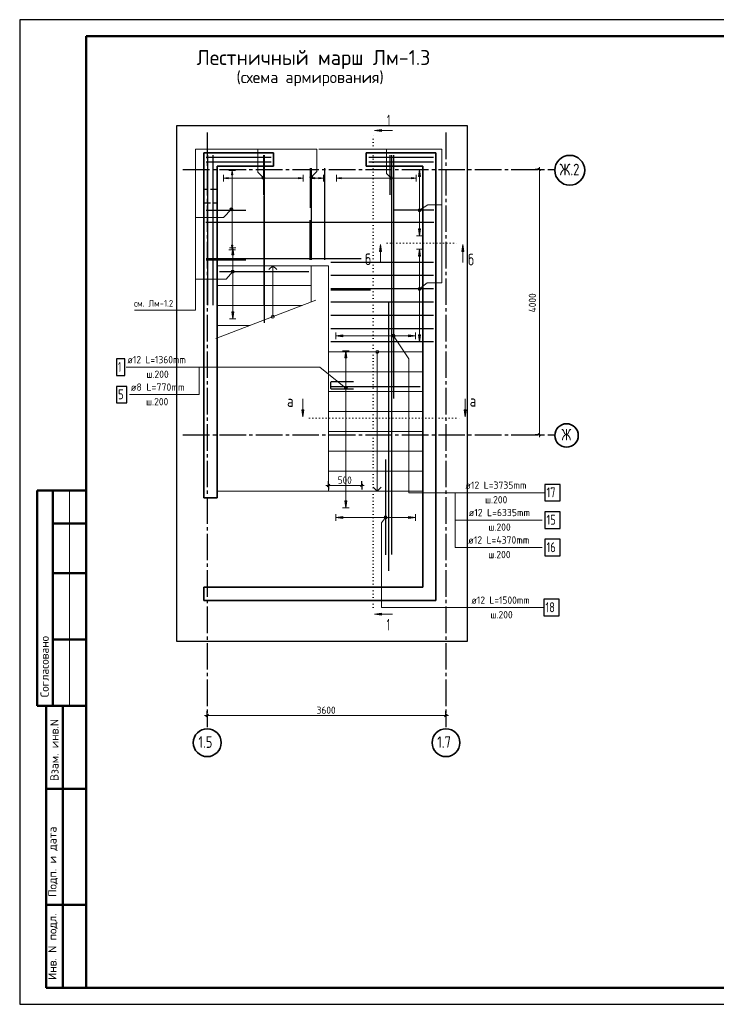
# Model space of a CAD drawing. Header units: millimetres. Extents: x 0 to 21005, y 0 to 14850.
# Tile 1 of 7: x 0 to 10502, y 0 to 14850. Entities that reach past the tile are written whole.
import ezdxf

# ---------------------------------------------------------------- set-up
doc = ezdxf.new("R2010")
doc.units = ezdxf.units.MM
for name, pattern in [('______2', [135, 100, -35]), ('______5', [550, 400, -50, 50, -50]), ('______9', [50, 0, -50])]:
    doc.linetypes.add(name, pattern=pattern)
for name, color, linetype, lineweight in [('Standard', 7, 'Continuous', 25), ('Армирование стержнями_ общее', 7, 'Continuous', 25), ('ДОП Арматура общее', 7, 'Continuous', 25), ('Заголовок чертежа', 7, 'Continuous', 25), ('Обрамление Г-обр.', 7, 'Continuous', 25), ('Обрамление П-обр. равн.', 7, 'Continuous', 25), ('Общий01', 7, 'Continuous', 13), ('Общий02', 7, 'Continuous', 18), ('Позиционная метка линия выноска', 7, 'Continuous', 13), ('Размерная линия_ общее', 7, 'Continuous', 13), ('Текст_ общее', 7, 'Continuous', 25), ('Фоновоя арматура Х1', 7, 'Continuous', 25)]:
    doc.layers.add(name, color=color, linetype=linetype, lineweight=lineweight)
doc.layers.add('ЖБ Лестница', color=7, linetype='Continuous', lineweight=25, true_color=0xe0e0ff)
doc.layers.add('ЖБ Стена верхний уровень', color=7, linetype='Continuous', lineweight=25, true_color=0x006e00)
doc.layers.add('Оси', color=7, linetype='______5', true_color=0x656565)
doc.styles.add('ISOCPEUR', font='txt')

msp = doc.modelspace()

# ---------------------------------------------------------------- hatches: boundary and pattern name
at = {"layer": 'Обрамление П-обр. равн.', "linetype": 'Continuous', "lineweight": 13, "transparency": 33554687}
for points in [[(3214, 12508), (3204, 12578), (3194, 12508)], [(4204, 12452), (4274, 12462), (4204, 12472)], [(4508, 12452), (4578, 12462), (4508, 12472)], [(5908, 12452), (5978, 12462), (5908, 12472)]]:
    msp.add_hatch(color=7, dxfattribs=at).paths.add_polyline_path(points)
for points in [[(3144, 12452), (3074, 12462), (3144, 12472)], [(4448, 12452), (4378, 12462), (4448, 12472)], [(4848, 12452), (4778, 12462), (4848, 12472)], [(3214, 11448), (3204, 11378), (3194, 11448)]]:
    msp.add_hatch(color=7, dxfattribs=at).paths.add_polyline_path(points, flags=16)
at = {"layer": 'Общий01', "linetype": 'Continuous', "lineweight": 13, "transparency": 33554687}
for points in [[(5456, 13163), (5351, 13178), (5456, 13193)], [(5423, 11355), (5438, 11460), (5453, 11355)], [(6666, 11355), (6681, 11460), (6696, 11355)], [(4286, 8966), (4271, 8861), (4256, 8966)], [(6730, 8966), (6715, 8861), (6700, 8966)], [(5456, 5870), (5351, 5885), (5456, 5900)]]:
    msp.add_hatch(color=7, dxfattribs=at).paths.add_polyline_path(points, flags=16)
at = {"layer": 'Общий02', "linetype": 'Continuous', "lineweight": 13, "transparency": 33554687}
for points in [[(6015, 12485), (6030, 12590), (6045, 12485)], [(3196, 11305), (3211, 11410), (3226, 11305)], [(6015, 11285), (6030, 11390), (6045, 11285)], [(4871, 10069), (4766, 10084), (4871, 10099)], [(4900, 9750), (4915, 9855), (4930, 9750)], [(4871, 7329), (4766, 7344), (4871, 7359)]]:
    msp.add_hatch(color=7, dxfattribs=at).paths.add_polyline_path(points, flags=16)
for points in [[(6015, 11695), (6030, 11590), (6045, 11695)], [(3196, 10442), (3211, 10337), (3226, 10442)], [(5860, 10069), (5965, 10084), (5860, 10099)], [(6015, 10095), (6030, 9990), (6045, 10095)], [(4900, 7592), (4915, 7487), (4930, 7592)], [(5860, 7329), (5965, 7344), (5860, 7359)]]:
    msp.add_hatch(color=7, dxfattribs=at).paths.add_polyline_path(points)
at = {"layer": 'Текст_ общее', "linetype": 'Continuous', "lineweight": 13, "transparency": 33554687}
for points in [[(3652, 12473), (3668, 12489), (3658, 12483)], [(3668, 12489), (3652, 12473), (3652, 12462)], [(3668, 12489), (3652, 12462), (3679, 12489)], [(3679, 12489), (3652, 12462), (3658, 12451)], [(3679, 12489), (3658, 12451), (3690, 12483)], [(3690, 12483), (3658, 12451), (3668, 12446)], [(3690, 12483), (3668, 12446), (3695, 12473)], [(4412, 12457), (4380, 12489), (4374, 12479)], [(4412, 12457), (4374, 12479), (4401, 12452)], [(4401, 12452), (4374, 12479), (4374, 12468)], [(4417, 12468), (4390, 12495), (4380, 12489)], [(4417, 12468), (4380, 12489), (4412, 12457)], [(4417, 12479), (4401, 12495), (4390, 12495)], [(4417, 12479), (4390, 12495), (4417, 12468)], [(4401, 12495), (4417, 12479), (4412, 12489)], [(5577, 12468), (5593, 12484), (5583, 12478)], [(5593, 12484), (5577, 12468), (5577, 12457)], [(5593, 12484), (5577, 12457), (5604, 12484)], [(5604, 12484), (5577, 12457), (5583, 12446)], [(5604, 12484), (5583, 12446), (5615, 12478)], [(5615, 12478), (5583, 12446), (5593, 12441)], [(5615, 12478), (5593, 12441), (5620, 12468)], [(3695, 12473), (3668, 12446), (3679, 12446)], [(3695, 12473), (3679, 12446), (3695, 12462)], [(3695, 12462), (3679, 12446), (3690, 12451)], [(4401, 12452), (4374, 12468), (4390, 12452)], [(4390, 12452), (4374, 12468), (4380, 12457)], [(5620, 12468), (5593, 12441), (5604, 12441)], [(5620, 12468), (5604, 12441), (5620, 12457)], [(5620, 12457), (5604, 12441), (5615, 12446)], [(3171, 11996), (3209, 11975), (3177, 12006)], [(3171, 11985), (3199, 11969), (3171, 11996)], [(3171, 11996), (3199, 11969), (3209, 11975)], [(3187, 11969), (3171, 11985), (3177, 11975)], [(3171, 11985), (3187, 11969), (3199, 11969)], [(3177, 12006), (3214, 11985), (3187, 12012)], [(3177, 12006), (3209, 11975), (3214, 11985)], [(3187, 12012), (3214, 11985), (3214, 11996)], [(3187, 12012), (3214, 11996), (3199, 12012)], [(3199, 12012), (3214, 11996), (3209, 12006)], [(6031, 11955), (6010, 11987), (6007, 11976)], [(6031, 11955), (6007, 11976), (6020, 11957)], [(6020, 11957), (6007, 11976), (6011, 11965)], [(6042, 11959), (6017, 11996), (6010, 11987)], [(6042, 11959), (6010, 11987), (6031, 11955)], [(6050, 11968), (6028, 12000), (6017, 11996)], [(6050, 11968), (6017, 11996), (6042, 11959)], [(6052, 11979), (6040, 11998), (6028, 12000)], [(6052, 11979), (6028, 12000), (6050, 11968)], [(6040, 11998), (6052, 11979), (6048, 11990)], [(3189, 11057), (3227, 11037), (3194, 11067)], [(3189, 11045), (3218, 11031), (3189, 11057)], [(3189, 11057), (3218, 11031), (3227, 11037)], [(3206, 11030), (3189, 11045), (3196, 11035)], [(3189, 11045), (3206, 11030), (3218, 11031)], [(3194, 11067), (3233, 11048), (3203, 11074)], [(3194, 11067), (3227, 11037), (3233, 11048)], [(3203, 11074), (3233, 11048), (3232, 11059)], [(3203, 11074), (3232, 11059), (3215, 11074)], [(3215, 11074), (3232, 11059), (3225, 11069)], [(6033, 10768), (6009, 10799), (6008, 10787)], [(6033, 10768), (6008, 10787), (6022, 10770)], [(6022, 10770), (6008, 10787), (6012, 10776)], [(6044, 10773), (6016, 10808), (6009, 10799)], [(6044, 10773), (6009, 10799), (6033, 10768)], [(6051, 10782), (6027, 10813), (6016, 10808)], [(6051, 10782), (6016, 10808), (6044, 10773)], [(6052, 10794), (6038, 10811), (6027, 10813)], [(6052, 10794), (6027, 10813), (6051, 10782)], [(6038, 10811), (6052, 10794), (6047, 10804)], [(5613, 10083), (5645, 10104), (5634, 10106)], [(5613, 10083), (5634, 10106), (5615, 10094)], [(5617, 10071), (5645, 10104), (5613, 10083)], [(5615, 10094), (5634, 10106), (5623, 10103)], [(5617, 10071), (5654, 10096), (5645, 10104)], [(5626, 10064), (5654, 10096), (5617, 10071)], [(5626, 10064), (5658, 10085), (5654, 10096)], [(5637, 10062), (5658, 10085), (5626, 10064)], [(5637, 10062), (5656, 10074), (5658, 10085)], [(5656, 10074), (5637, 10062), (5648, 10065)], [(4896, 9296), (4910, 9314), (4900, 9307)], [(4910, 9314), (4896, 9296), (4897, 9285)], [(4910, 9314), (4897, 9285), (4921, 9315)], [(4921, 9315), (4897, 9285), (4904, 9275)], [(4921, 9315), (4904, 9275), (4932, 9311)], [(4932, 9311), (4904, 9275), (4915, 9271)], [(4932, 9311), (4915, 9271), (4939, 9301)], [(4939, 9301), (4915, 9271), (4926, 9272)], [(4939, 9301), (4926, 9272), (4940, 9290)], [(4940, 9290), (4926, 9272), (4935, 9279)], [(5493, 7347), (5533, 7330), (5498, 7358)], [(5495, 7336), (5524, 7323), (5493, 7347)], [(5493, 7347), (5524, 7323), (5533, 7330)], [(5513, 7322), (5495, 7336), (5502, 7326)], [(5495, 7336), (5513, 7322), (5524, 7323)], [(5498, 7358), (5538, 7341), (5507, 7365)], [(5498, 7358), (5533, 7330), (5538, 7341)], [(5507, 7365), (5536, 7352), (5519, 7366)], [(5507, 7365), (5538, 7341), (5536, 7352)], [(5519, 7366), (5536, 7352), (5529, 7362)]]:
    msp.add_hatch(color=7, dxfattribs=at).paths.add_polyline_path(points)

# ---------------------------------------------------------------- linework, layer by layer
at = {"layer": 'Standard', "color": 7, "linetype": 'Continuous', "lineweight": 25, "transparency": 33554687}
msp.add_line((1000, 14600), (1000, 529), dxfattribs=at)
at = {"layer": 'Standard', "color": 7, "linetype": 'Continuous', "lineweight": 50, "transparency": 33554687}
for p, q in [((3, 7750), (0, 7750)), ((1000, 7750), (263, 7750)), ((263, 7750), (263, 4500)), ((263, 7750), (263, 4500)), ((500, 7750), (500, 4500)), ((1000, 7250), (500, 7250)), ((1000, 6500), (500, 6500)), ((1000, 5500), (500, 5500)), ((0, 4500), (3, 4500)), ((263, 4500), (1000, 4500)), ((400, 250), (400, 4500)), ((400, 250), (400, 4500)), ((650, 250), (650, 4500)), ((400, 3250), (1000, 3250)), ((400, 1500), (1000, 1500)), ((1000, 250), (400, 250))]:
    msp.add_line(p, q, dxfattribs=at)
at = {"layer": 'Standard', "color": 7, "linetype": 'Continuous', "lineweight": 13, "transparency": 33554687}
msp.add_line((750, 7750), (750, 4500), dxfattribs=at)
at = {"layer": 'Standard', "color": 7, "linetype": 'Continuous', "lineweight": 25, "transparency": 33554687}
msp.add_lwpolyline([(0, 0), (21000, 0), (21000, 14850), (0, 14850), (0, 0)], close=True, dxfattribs=at)
at = {"layer": 'Standard', "color": 7, "linetype": 'Continuous', "lineweight": 13, "transparency": 33554687}
msp.add_lwpolyline([(21000, 14850), (0, 14850), (0, 0), (21000, 0), (21000, 14850)], dxfattribs=at)
at = {"layer": 'Standard', "color": 7, "linetype": 'Continuous', "lineweight": 50, "transparency": 33554687}
msp.add_lwpolyline([(1000, 14600), (20750, 14600), (20750, 250), (1000, 250), (1000, 14600)], close=True, dxfattribs=at)
at = {"layer": 'Standard', "color": 254, "linetype": 'Continuous', "lineweight": 25, "true_color": 0xc4c4ff, "transparency": 33554687}
msp.add_lwpolyline([(2362, 5476), (6749, 5476), (6749, 13248), (2362, 13248), (2362, 5476)], dxfattribs=at)
at = {"layer": 'Армирование стержнями_ общее', "color": 7, "linetype": 'Continuous', "lineweight": 25, "transparency": 33554687}
for p, q in [((3686, 12809), (3686, 10280)), ((5606, 12809), (5606, 6786)), ((3686, 10532), (3686, 12194)), ((5566, 6536), (5566, 10597))]:
    msp.add_line(p, q, dxfattribs=at)
for points in [[(7918, 7178), (8148, 7178), (8148, 7428), (7918, 7428), (7918, 7178)], [(7918, 6764), (8148, 6764), (8148, 7014), (7918, 7014), (7918, 6764)]]:
    msp.add_lwpolyline(points, dxfattribs=at)
at = {"layer": 'ДОП Арматура общее', "color": 7, "linetype": 'Continuous', "lineweight": 25, "transparency": 33554687}
for p, q in [((2812, 12776), (3789, 12775)), ((2812, 12776), (3789, 12775)), ((2833, 12809), (2833, 10546)), ((2833, 12809), (2833, 10546)), ((2913, 12809), (2913, 10546)), ((2913, 12809), (2913, 10546)), ((5262, 12776), (6239, 12775)), ((5262, 12776), (6239, 12775)), ((2812, 12706), (3789, 12705)), ((2812, 12706), (3789, 12705)), ((5262, 12706), (6239, 12705)), ((5262, 12706), (6239, 12705)), ((4396, 12609), (4395, 11227)), ((4396, 12609), (4395, 11227)), ((4596, 12609), (4595, 11227)), ((2812, 11250), (5150, 11250)), ((2812, 11250), (5150, 11250))]:
    msp.add_line(p, q, dxfattribs=at)
at = {"layer": 'ЖБ Лестница', "color": 253, "linetype": 'Continuous', "lineweight": 13, "true_color": 0xa0a0a0, "transparency": 33554687}
for p, q in [((2976, 11140), (4656, 11140)), ((3816, 11140), (3756, 11080)), ((3816, 10371), (3816, 11140)), ((3816, 11140), (3816, 11065)), ((3816, 11140), (3816, 11140)), ((3816, 11140), (3816, 11140)), ((3816, 11140), (3816, 11140)), ((3876, 11080), (3816, 11140)), ((4396, 10594), (4396, 11140)), ((4656, 11140), (4656, 7740)), ((2976, 10840), (4396, 10840)), ((2956, 10041), (4467, 10621)), ((2976, 10540), (4257, 10540)), ((3793, 10371), (3793, 10371)), ((3816, 10393), (3816, 10393)), ((3816, 10348), (3816, 10348)), ((3838, 10371), (3838, 10371)), ((2976, 10240), (3476, 10240)), ((4656, 9840), (6076, 9840)), ((6076, 9840), (4656, 9840)), ((4656, 9840), (4656, 9441)), ((5368, 9840), (5368, 9840)), ((5391, 9863), (5391, 9863)), ((5391, 9840), (5391, 7740)), ((5391, 9818), (5391, 9818)), ((5413, 9840), (5413, 9840)), ((4656, 9540), (6076, 9540)), ((6076, 9540), (4656, 9540)), ((4656, 9240), (6076, 9240)), ((6076, 9240), (5044, 9240)), ((6076, 8940), (4656, 8940)), ((6076, 8640), (4656, 8640)), ((6076, 8340), (4656, 8340)), ((6076, 8040), (4656, 8040)), ((6076, 7740), (2976, 7740)), ((5331, 7800), (5391, 7740)), ((5391, 7740), (5391, 7815)), ((5391, 7740), (5451, 7800)), ((5391, 7740), (5391, 7740)), ((5391, 7740), (5391, 7740)), ((5391, 7740), (5391, 7740))]:
    msp.add_line(p, q, dxfattribs=at)
for centre in [(3816, 10371), (5391, 9840)]:
    msp.add_circle(centre, 22.5, dxfattribs=at)
at = {"layer": 'ЖБ Стена верхний уровень', "color": 7, "linetype": 'Continuous', "lineweight": 35, "transparency": 33554687}
for p, q in [((2776, 12840), (2776, 12640)), ((3826, 12840), (2776, 12840)), ((3826, 12640), (3826, 12840)), ((5226, 12840), (5226, 12640)), ((6076, 12840), (5226, 12840)), ((6276, 12840), (6076, 12840)), ((6276, 6290), (6276, 12840)), ((2776, 12640), (2776, 7640)), ((2976, 12640), (3826, 12640)), ((2976, 7640), (2976, 12640)), ((5226, 12640), (6076, 12640)), ((6076, 12640), (6076, 6290)), ((2776, 7640), (2976, 7640)), ((2776, 6290), (2776, 6090)), ((6076, 6290), (2776, 6290)), ((6276, 6090), (6276, 6290)), ((2776, 6090), (6276, 6090))]:
    msp.add_line(p, q, dxfattribs=at)
at = {"layer": 'ЖБ Стена верхний уровень', "color": 253, "linetype": '______2', "lineweight": -3, "true_color": 0xababab, "transparency": 33554687}
for p, q in [((2976, 12290), (2776, 12290)), ((2776, 12090), (2976, 12090))]:
    msp.add_line(p, q, dxfattribs=at)
at = {"layer": 'Обрамление Г-обр.', "color": 7, "linetype": 'Continuous', "lineweight": 25, "transparency": 33554687}
for p, q in [((5636, 12809), (5636, 9138)), ((5516, 8219), (5516, 6777))]:
    msp.add_line(p, q, dxfattribs=at)
for points in [[(7918, 7591), (8148, 7591), (8148, 7841), (7918, 7841), (7918, 7591)], [(7902, 5858), (8132, 5858), (8132, 6108), (7902, 6108), (7902, 5858)]]:
    msp.add_lwpolyline(points, dxfattribs=at)
at = {"layer": 'Обрамление П-обр. равн.', "color": 7, "linetype": 'Continuous', "lineweight": 25, "transparency": 33554687}
for p, q in [((3674, 12809), (3674, 12211)), ((5578, 12809), (5578, 12211)), ((4378, 12609), (4378, 12011)), ((2811, 11978), (3410, 11978)), ((6245, 11977), (5646, 11977)), ((4378, 11227), (4378, 11826)), ((2811, 11228), (3410, 11228)), ((4691, 10777), (5290, 10777))]:
    msp.add_line(p, q, dxfattribs=at)
at = {"layer": 'Обрамление П-обр. равн.', "color": 251, "linetype": 'Continuous', "lineweight": 13, "true_color": 0x494949, "transparency": 33554687}
for p, q in [((3074, 12462), (3074, 12512)), ((3204, 12578), (3154, 12578)), ((3204, 12578), (3194, 12508)), ((3194, 12508), (3214, 12508)), ((3214, 12508), (3204, 12578)), ((3204, 12578), (3254, 12578)), ((3204, 12578), (3204, 12578)), ((3204, 11448), (3204, 12508)), ((4274, 12462), (4274, 12512)), ((4378, 12462), (4378, 12512)), ((4578, 12462), (4578, 12512)), ((4778, 12462), (4778, 12512)), ((5978, 12462), (5978, 12512)), ((3074, 12462), (3144, 12472)), ((3144, 12452), (3074, 12462)), ((3074, 12462), (3074, 12412)), ((3074, 12462), (3074, 12462)), ((3144, 12472), (3144, 12452)), ((3144, 12462), (4204, 12462)), ((4274, 12462), (4204, 12472)), ((4204, 12472), (4204, 12452)), ((4204, 12452), (4274, 12462)), ((4274, 12462), (4274, 12412)), ((4274, 12462), (4274, 12462)), ((4378, 12462), (4448, 12472)), ((4448, 12452), (4378, 12462)), ((4378, 12462), (4378, 12412)), ((4378, 12462), (4378, 12462)), ((4448, 12472), (4448, 12452)), ((4448, 12462), (4508, 12462)), ((4578, 12462), (4508, 12472)), ((4508, 12472), (4508, 12452)), ((4508, 12452), (4578, 12462)), ((4578, 12462), (4578, 12412)), ((4578, 12462), (4578, 12462)), ((4778, 12462), (4848, 12472)), ((4848, 12452), (4778, 12462)), ((4778, 12462), (4778, 12412)), ((4778, 12462), (4778, 12462)), ((4848, 12472), (4848, 12452)), ((4848, 12462), (5908, 12462)), ((5978, 12462), (5908, 12472)), ((5908, 12472), (5908, 12452)), ((5908, 12452), (5978, 12462)), ((5978, 12462), (5978, 12412)), ((5978, 12462), (5978, 12462)), ((3204, 11378), (3194, 11448)), ((3194, 11448), (3214, 11448)), ((3214, 11448), (3204, 11378)), ((3204, 11378), (3154, 11378)), ((3204, 11378), (3254, 11378)), ((3204, 11378), (3204, 11378))]:
    msp.add_line(p, q, dxfattribs=at)
at = {"layer": 'Обрамление П-обр. равн.', "color": 7, "linetype": 'Continuous', "lineweight": 25, "transparency": 33554687}
for points in [[(5031, 9276), (4713, 9276), (4709, 9276), (4704, 9278), (4700, 9280), (4697, 9283), (4694, 9286), (4692, 9290), (4691, 9294), (4690, 9299), (4690, 9372), (4691, 9377), (4692, 9381), (4694, 9385), (4697, 9388), (4700, 9391), (4704, 9393), (4709, 9395), (4713, 9395), (5031, 9395)], [(1458, 9070), (1613, 9070), (1613, 9320), (1458, 9320), (1458, 9070)]]:
    msp.add_lwpolyline(points, dxfattribs=at)
at = {"layer": 'Общий01', "color": 7, "linetype": '______9', "lineweight": 13, "transparency": 33554687}
for p, q in [((5330, 5985), (5330, 13102)), ((5538, 11482), (6605, 11482)), ((4371, 8839), (6639, 8839))]:
    msp.add_line(p, q, dxfattribs=at)
at = {"layer": 'Общий01', "color": 7, "linetype": 'Continuous', "lineweight": 13, "transparency": 33554687}
for p, q in [((5351, 13178), (5456, 13193)), ((5351, 13178), (5621, 13178)), ((5351, 13178), (5351, 13178)), ((5351, 13178), (5351, 13178)), ((5351, 13178), (5351, 13178)), ((5456, 13163), (5351, 13178)), ((5456, 13193), (5456, 13163)), ((5456, 13178), (5464, 13178)), ((5423, 11355), (5438, 11460)), ((5438, 11460), (5438, 11190)), ((5438, 11460), (5438, 11460)), ((5438, 11460), (5438, 11460)), ((5438, 11460), (5438, 11460)), ((5438, 11460), (5453, 11355)), ((6666, 11355), (6681, 11460)), ((6681, 11460), (6681, 11190)), ((6681, 11460), (6681, 11460)), ((6681, 11460), (6681, 11460)), ((6681, 11460), (6681, 11460)), ((6681, 11460), (6696, 11355)), ((5453, 11355), (5423, 11355)), ((5438, 11355), (5438, 11348)), ((6696, 11355), (6666, 11355)), ((6681, 11355), (6681, 11348)), ((4271, 8861), (4271, 9131)), ((6715, 8861), (6715, 9131)), ((4271, 8861), (4256, 8966)), ((4256, 8966), (4286, 8966)), ((4271, 8966), (4271, 8973)), ((4286, 8966), (4271, 8861)), ((6715, 8861), (6700, 8966)), ((6700, 8966), (6730, 8966)), ((6715, 8966), (6715, 8973)), ((6730, 8966), (6715, 8861)), ((4271, 8861), (4271, 8861)), ((4271, 8861), (4271, 8861)), ((4271, 8861), (4271, 8861)), ((6715, 8861), (6715, 8861)), ((6715, 8861), (6715, 8861)), ((6715, 8861), (6715, 8861)), ((5351, 5885), (5456, 5900)), ((5351, 5885), (5621, 5885)), ((5351, 5885), (5351, 5885)), ((5351, 5885), (5351, 5885)), ((5351, 5885), (5351, 5885)), ((5456, 5870), (5351, 5885)), ((5456, 5900), (5456, 5870)), ((5456, 5885), (5464, 5885))]:
    msp.add_line(p, q, dxfattribs=at)
at = {"layer": 'Общий02', "color": 251, "linetype": 'Continuous', "lineweight": 13, "true_color": 0x494949, "transparency": 33554687}
for p, q in [((6080, 12590), (5980, 12590)), ((6015, 12485), (6030, 12590)), ((6045, 12485), (6015, 12485)), ((6030, 12590), (6030, 11590)), ((6030, 12590), (6030, 12590)), ((6030, 12590), (6030, 12590)), ((6030, 12590), (6030, 12590)), ((6030, 12590), (6045, 12485)), ((6030, 12485), (6030, 12478)), ((6080, 11590), (5980, 11590)), ((6045, 11695), (6015, 11695)), ((6015, 11695), (6030, 11590)), ((6030, 11695), (6030, 11703)), ((6030, 11590), (6045, 11695)), ((6030, 11590), (6030, 11590)), ((6030, 11590), (6030, 11590)), ((6030, 11590), (6030, 11590)), ((3261, 11410), (3161, 11410)), ((3196, 11305), (3211, 11410)), ((3226, 11305), (3196, 11305)), ((3211, 11410), (3211, 10337)), ((3211, 11410), (3211, 11410)), ((3211, 11410), (3211, 11410)), ((3211, 11410), (3211, 11410)), ((3211, 11410), (3226, 11305)), ((3211, 11305), (3211, 11298)), ((6080, 11390), (5980, 11390)), ((6015, 11285), (6030, 11390)), ((6030, 11390), (6030, 9990)), ((6030, 11390), (6030, 11390)), ((6030, 11390), (6030, 11390)), ((6030, 11390), (6030, 11390)), ((6030, 11390), (6045, 11285)), ((6045, 11285), (6015, 11285)), ((6030, 11285), (6030, 11278)), ((3226, 10442), (3196, 10442)), ((3196, 10442), (3211, 10337)), ((3211, 10442), (3211, 10449)), ((3211, 10337), (3226, 10442)), ((3261, 10337), (3161, 10337)), ((3211, 10337), (3211, 10337)), ((3211, 10337), (3211, 10337)), ((3211, 10337), (3211, 10337)), ((4766, 10134), (4766, 10034)), ((4766, 10084), (4871, 10099)), ((4871, 10099), (4871, 10069)), ((5965, 10084), (5860, 10099)), ((5860, 10099), (5860, 10069)), ((5965, 10134), (5965, 10034)), ((6030, 10095), (6030, 10103)), ((4766, 10084), (5965, 10084)), ((4766, 10084), (4766, 10084)), ((4766, 10084), (4766, 10084)), ((4766, 10084), (4766, 10084)), ((4871, 10069), (4766, 10084)), ((4871, 10084), (4878, 10084)), ((5860, 10084), (5853, 10084)), ((5860, 10069), (5965, 10084)), ((5965, 10084), (5965, 10084)), ((5965, 10084), (5965, 10084)), ((5965, 10084), (5965, 10084)), ((6080, 9990), (5980, 9990)), ((6045, 10095), (6015, 10095)), ((6015, 10095), (6030, 9990)), ((6030, 9990), (6045, 10095)), ((6030, 9990), (6030, 9990)), ((6030, 9990), (6030, 9990)), ((6030, 9990), (6030, 9990)), ((4965, 9855), (4865, 9855)), ((4900, 9750), (4915, 9855)), ((4915, 9855), (4915, 7487)), ((4915, 9855), (4915, 9855)), ((4915, 9855), (4915, 9855)), ((4915, 9855), (4915, 9855)), ((4915, 9855), (4930, 9750)), ((4930, 9750), (4900, 9750)), ((4915, 9750), (4915, 9743)), ((4930, 7592), (4900, 7592)), ((4900, 7592), (4915, 7487)), ((4915, 7592), (4915, 7599)), ((4915, 7487), (4930, 7592)), ((4965, 7487), (4865, 7487)), ((4915, 7487), (4915, 7487)), ((4915, 7487), (4915, 7487)), ((4915, 7487), (4915, 7487)), ((4766, 7394), (4766, 7294)), ((4766, 7344), (4871, 7359)), ((4766, 7344), (5965, 7344)), ((4766, 7344), (4766, 7344)), ((4766, 7344), (4766, 7344)), ((4766, 7344), (4766, 7344)), ((4871, 7329), (4766, 7344)), ((4871, 7359), (4871, 7329)), ((4871, 7344), (4878, 7344)), ((5860, 7344), (5853, 7344)), ((5965, 7344), (5860, 7359)), ((5860, 7359), (5860, 7329)), ((5860, 7329), (5965, 7344)), ((5965, 7394), (5965, 7294)), ((5965, 7344), (5965, 7344)), ((5965, 7344), (5965, 7344)), ((5965, 7344), (5965, 7344))]:
    msp.add_line(p, q, dxfattribs=at)
at = {"layer": 'Оси', "color": 8, "linetype": '______5', "lineweight": -3, "transparency": 33554687}
for p, q in [((2826, 13148), (2826, 4182)), ((6426, 13148), (6426, 4182)), ((2462, 12590), (8068, 12590)), ((2462, 8590), (8068, 8590))]:
    msp.add_line(p, q, dxfattribs=at)
at = {"layer": 'Оси', "color": 7, "linetype": 'Continuous', "lineweight": 35, "transparency": 33554687}
for centre, radius in [((8293, 12579), 225), ((8245, 8579), 177), ((2827, 3945), 210), ((6427, 3945), 210)]:
    msp.add_circle(centre, radius, dxfattribs=at)
at = {"layer": 'Позиционная метка линия выноска', "color": 7, "linetype": 'Continuous', "lineweight": 13, "transparency": 33554687}
for points in [[(2704, 9609), (2704, 9565), (2704, 9195), (1654, 9195)], [(6566, 7716), (6566, 7673), (6566, 7303), (7877, 7303)], [(6566, 7303), (6566, 7259), (6566, 6889), (7877, 6889)]]:
    msp.add_lwpolyline(points, dxfattribs=at)
at = {"layer": 'Размерная линия_ общее', "color": 7, "linetype": 'Continuous', "lineweight": 13, "transparency": 33554687}
for p, q in [((7835, 12590), (7835, 12628)), ((7835, 8590), (7835, 8553)), ((4656, 7826), (4618, 7826)), ((4656, 7826), (5156, 7826)), ((5156, 7826), (5193, 7826)), ((2826, 4356), (2788, 4356)), ((2826, 4356), (6426, 4356)), ((6426, 4356), (6463, 4356))]:
    msp.add_line(p, q, dxfattribs=at)
at = {"layer": 'Размерная линия_ общее', "color": 253, "linetype": 'Continuous', "lineweight": -3, "true_color": 0xa0a0a0, "transparency": 33554687}
for p, q in [((7835, 12590), (7773, 12590)), ((7835, 12590), (7898, 12590)), ((7835, 12590), (7835, 12590)), ((7835, 8590), (7773, 8590)), ((7835, 8590), (7898, 8590)), ((7835, 8590), (7835, 8590)), ((4656, 7826), (4656, 7889)), ((5156, 7826), (5156, 7889)), ((4656, 7826), (4656, 7764)), ((4656, 7826), (4656, 7826)), ((5156, 7826), (5156, 7764)), ((5156, 7826), (5156, 7787)), ((2826, 4356), (2826, 4419)), ((2826, 4356), (2826, 4294)), ((2826, 4356), (2826, 4356)), ((6426, 4356), (6426, 4419)), ((6426, 4356), (6426, 4294)), ((6426, 4356), (6426, 4356))]:
    msp.add_line(p, q, dxfattribs=at)
at = {"layer": 'Размерная линия_ общее', "color": 7, "linetype": 'Continuous', "lineweight": 25, "transparency": 33554687}
for p, q in [((7854, 12572), (7816, 12609)), ((7854, 8572), (7816, 8609)), ((4637, 7808), (4674, 7845)), ((5137, 7808), (5175, 7845)), ((2807, 4338), (2844, 4375)), ((6407, 4338), (6444, 4375))]:
    msp.add_line(p, q, dxfattribs=at)
at = {"layer": 'Размерная линия_ общее', "color": 7, "linetype": 'Continuous', "lineweight": 13, "transparency": 33554687}
msp.add_lwpolyline([(7835, 8590), (7835, 10396), (7835, 10396), (7835, 12590)], dxfattribs=at)
at = {"layer": 'Текст_ общее', "color": 7, "linetype": 'Continuous', "lineweight": 13, "transparency": 33554687}
for p, q in [((3658, 12483), (3658, 12483)), ((3690, 12483), (3690, 12483)), ((4380, 12489), (4380, 12489)), ((4412, 12489), (4412, 12489)), ((5583, 12478), (5583, 12478)), ((5615, 12478), (5615, 12478)), ((3658, 12451), (3658, 12451)), ((3690, 12451), (3690, 12451)), ((4380, 12457), (4380, 12457)), ((4412, 12457), (4412, 12457)), ((5583, 12446), (5583, 12446)), ((5615, 12446), (5615, 12446)), ((3177, 12006), (3177, 12006)), ((3177, 11975), (3177, 11975)), ((3209, 12006), (3209, 12006)), ((3209, 11975), (3209, 11975)), ((6011, 11965), (6011, 11965)), ((6017, 11996), (6017, 11996)), ((6042, 11959), (6042, 11959)), ((6048, 11990), (6048, 11990)), ((3194, 11067), (3194, 11067)), ((3196, 11035), (3196, 11035)), ((3225, 11069), (3225, 11069)), ((3227, 11037), (3227, 11037)), ((6012, 10776), (6012, 10776)), ((6016, 10808), (6016, 10808)), ((6044, 10773), (6044, 10773)), ((6047, 10804), (6047, 10804)), ((5623, 10103), (5623, 10103)), ((5617, 10071), (5617, 10071)), ((5648, 10065), (5648, 10065)), ((5654, 10096), (5654, 10096)), ((4900, 9307), (4900, 9307)), ((4904, 9275), (4904, 9275)), ((4932, 9311), (4932, 9311)), ((4935, 9279), (4935, 9279)), ((5498, 7358), (5498, 7358)), ((5502, 7326), (5502, 7326)), ((5529, 7362), (5529, 7362)), ((5533, 7330), (5533, 7330))]:
    msp.add_line(p, q, dxfattribs=at)
for points in [[(2652, 11869), (2652, 12899), (3592, 12899), (3592, 12549), (3674, 12467)], [(3592, 12899), (4482, 12899), (4482, 12559), (4396, 12473)], [(4511, 12899), (5532, 12899), (5532, 12529), (5599, 12462)], [(5532, 12899), (6362, 12899), (6362, 12059), (6152, 12059), (6030, 11977)], [(6362, 12059), (6362, 10879), (6142, 10879), (6030, 10790)], [(2652, 10939), (2652, 11869), (3072, 11869), (3193, 11990)], [(1732, 10469), (2652, 10469), (2652, 10939), (3112, 10939), (3211, 11052)], [(7918, 7716), (5868, 7716), (5868, 9736), (5636, 10084)], [(1605, 9609), (4523, 9609), (4918, 9293)], [(7902, 5983), (5453, 5983), (5453, 7263), (5516, 7344)]]:
    msp.add_lwpolyline(points, dxfattribs=at)
for centre in [(3674, 12467), (4396, 12473), (5599, 12462), (3193, 11990), (6030, 11977), (3211, 11052), (6030, 10790), (5636, 10084), (4918, 9293), (5516, 7344)]:
    msp.add_circle(centre, 22.5, dxfattribs=at)
at = {"layer": 'Фоновоя арматура Х1', "color": 7, "linetype": 'Continuous', "lineweight": 25, "transparency": 33554687}
for p, q in [((6245, 11790), (2807, 11790)), ((6240, 11190), (4692, 11190)), ((3012, 11052), (4360, 11052)), ((6240, 10990), (4692, 10990)), ((6240, 10790), (4692, 10790)), ((6240, 10790), (4692, 10790)), ((6240, 10590), (4692, 10590)), ((6240, 10390), (4692, 10390)), ((6240, 10190), (4692, 10190)), ((6240, 9990), (4692, 9990)), ((6040, 9312), (4692, 9312))]:
    msp.add_line(p, q, dxfattribs=at)
msp.add_lwpolyline([(1458, 9483), (1583, 9483), (1583, 9733), (1458, 9733), (1458, 9483)], dxfattribs=at)

# ---------------------------------------------------------------- texts
at = {"layer": 'Standard', "color": 7, "linetype": 'Continuous', "lineweight": 50, "transparency": 33554687, "char_height": 125, "attachment_point": 7, "rotation": 90, "style": 'ISOCPEUR'}
for s, insert, width in [('\\A1;{\\fISOCPEUR|i0|b0;\\H125.000000;\\W1.000000;\\C7;Согласовано}\\P', (438, 4631), 1035.94), ('\\A1;{\\fISOCPEUR|i0|b0;\\H125.000000;\\W1.000000;\\C7;Взам. инв.N}\\P', (586, 3368), 954.55), ('\\A1;{\\fISOCPEUR|i0|b0;\\H125.000000;\\W1.000000;\\C7;Подп. и дата}\\P', (575, 1621), 1098.53), ('\\A1;{\\fISOCPEUR|i0|b0;\\H125.000000;\\W1.000000;\\C7;Инв. N подл.}\\P', (575, 367), 1010.9)]:
    msp.add_mtext(s, dxfattribs=dict(at, insert=insert, width=width))
at = {"layer": 'Армирование стержнями_ общее', "color": 7, "linetype": 'Continuous', "lineweight": 13, "transparency": 33554687, "attachment_point": 7, "style": 'ISOCPEUR'}
for s, insert, char_height, width in [('\\W0.96;ø12 L=6335mm ', (6770, 7362), 110, 1075.26), ('\\W0.75;15', (7943, 7233), 150, 236.14), ('\\W0.95;ш.200 ', (7067, 7142), 110, 481.07), ('\\W0.96;ø12 L=4370mm ', (6762, 6948), 110, 1086.31), ('\\W0.95;ш.200 ', (7065, 6728), 110, 481.07), ('\\W0.75;16', (7943, 6819), 150, 236.14)]:
    msp.add_mtext(s, dxfattribs=dict(at, insert=insert, char_height=char_height, width=width))
at = {"layer": 'Заголовок чертежа', "color": 7, "linetype": 'Continuous', "lineweight": 50, "transparency": 33554687, "attachment_point": 7, "style": 'ISOCPEUR'}
for s, insert, char_height, width in [('\\W0.97;Лестничный марш Лм-1.3', (2667, 14106), 225, 3595.44), ('\\W0.98;(схема армирования)', (3269, 13846), 175, 2359.82)]:
    msp.add_mtext(s, dxfattribs=dict(at, insert=insert, char_height=char_height, width=width))
at = {"layer": 'Обрамление Г-обр.', "color": 7, "linetype": 'Continuous', "lineweight": 13, "transparency": 33554687, "attachment_point": 7, "style": 'ISOCPEUR'}
for s, insert, char_height, width in [('\\W0.96;ø12 L=3735mm ', (6719, 7775), 110, 1075.26), ('\\W0.75;17', (7943, 7646), 150, 236.14), ('\\W0.95;ш.200 ', (7016, 7555), 110, 481.06), ('\\W0.94;ø12 L=1500mm ', (6811, 6041), 110, 1052.19), ('\\W0.75;18', (7927, 5913), 150, 236.14), ('\\W0.95;ш.200 ', (7097, 5821), 110, 481.06)]:
    msp.add_mtext(s, dxfattribs=dict(at, insert=insert, char_height=char_height, width=width))
at = {"layer": 'Обрамление П-обр. равн.', "color": 7, "linetype": 'Continuous', "lineweight": 13, "transparency": 33554687, "attachment_point": 7, "style": 'ISOCPEUR'}
for s, insert, char_height, width in [('\\W0.98;ø8 L=770mm ', (1674, 9254), 110, 944.26), ('\\W0.78;5', (1483, 9125), 150, 163.2), ('\\W0.95;ш.200 ', (1905, 9034), 110, 481.07)]:
    msp.add_mtext(s, dxfattribs=dict(at, insert=insert, char_height=char_height, width=width))
at = {"layer": 'Общий01', "color": 7, "linetype": 'Continuous', "lineweight": 35, "transparency": 33554687, "char_height": 175, "attachment_point": 7, "style": 'ISOCPEUR'}
for s, insert, width in [('\\W0.56;1', (5537, 13242), 136.11), ('\\W0.78;б', (5207, 11148), 190.4), ('\\W0.78;б', (6759, 11144), 190.4), ('\\W0.80;а', (4031, 9010), 209.91), ('\\W0.80;а', (6785, 9014), 209.9), ('\\W0.56;1', (5533, 5639), 136.11)]:
    msp.add_mtext(s, dxfattribs=dict(at, insert=insert, width=width))
at = {"layer": 'Оси', "color": 7, "linetype": 'Continuous', "lineweight": 35, "transparency": 33554687, "char_height": 175, "attachment_point": 7, "style": 'ISOCPEUR'}
for s, insert, width in [('\\W0.80;Ж.2', (8140, 12503), 375.68), ('\\W0.73;Ж', (8168, 8503), 216.93), ('\\W0.79;1.5', (2695, 3868), 331.37), ('\\W0.79;1.7', (6295, 3868), 331.37)]:
    msp.add_mtext(s, dxfattribs=dict(at, insert=insert, width=width))
at = {"layer": 'Размерная линия_ общее', "color": 7, "linetype": 'Continuous', "lineweight": 25, "transparency": 33554687, "insert": (7785, 10436), "char_height": 110, "width": 370.19, "attachment_point": 7, "rotation": 90, "style": 'ISOCPEUR'}
msp.add_mtext('\\W0.93;4000', dxfattribs=at)
at = {"layer": 'Размерная линия_ общее', "color": 7, "linetype": 'Continuous', "lineweight": 25, "transparency": 33554687, "char_height": 110, "attachment_point": 7, "style": 'ISOCPEUR'}
for s, insert, width in [('\\W0.91;500', (4796, 7851), 280.99), ('\\W0.93;3600', (4477, 4381), 359.05)]:
    msp.add_mtext(s, dxfattribs=dict(at, insert=insert, width=width))
at = {"layer": 'Текст_ общее', "color": 7, "linetype": 'Continuous', "lineweight": 18, "transparency": 33554687, "insert": (1725, 10522), "char_height": 100, "width": 656.64, "attachment_point": 7, "style": 'ISOCPEUR'}
msp.add_mtext('\\W0.94;см. Лм-1.2', dxfattribs=at)
at = {"layer": 'Фоновоя арматура Х1', "color": 7, "linetype": 'Continuous', "lineweight": 13, "transparency": 33554687, "attachment_point": 7, "style": 'ISOCPEUR'}
for s, insert, char_height, width in [('\\W0.56;1', (1483, 9538), 150, 116.67), ('\\W0.94;ø12 L=1360mm ', (1625, 9668), 110, 1052.19), ('\\W0.95;ш.200 ', (1911, 9448), 110, 481.06)]:
    msp.add_mtext(s, dxfattribs=dict(at, insert=insert, char_height=char_height, width=width))

doc.saveas('drawing.dxf')
